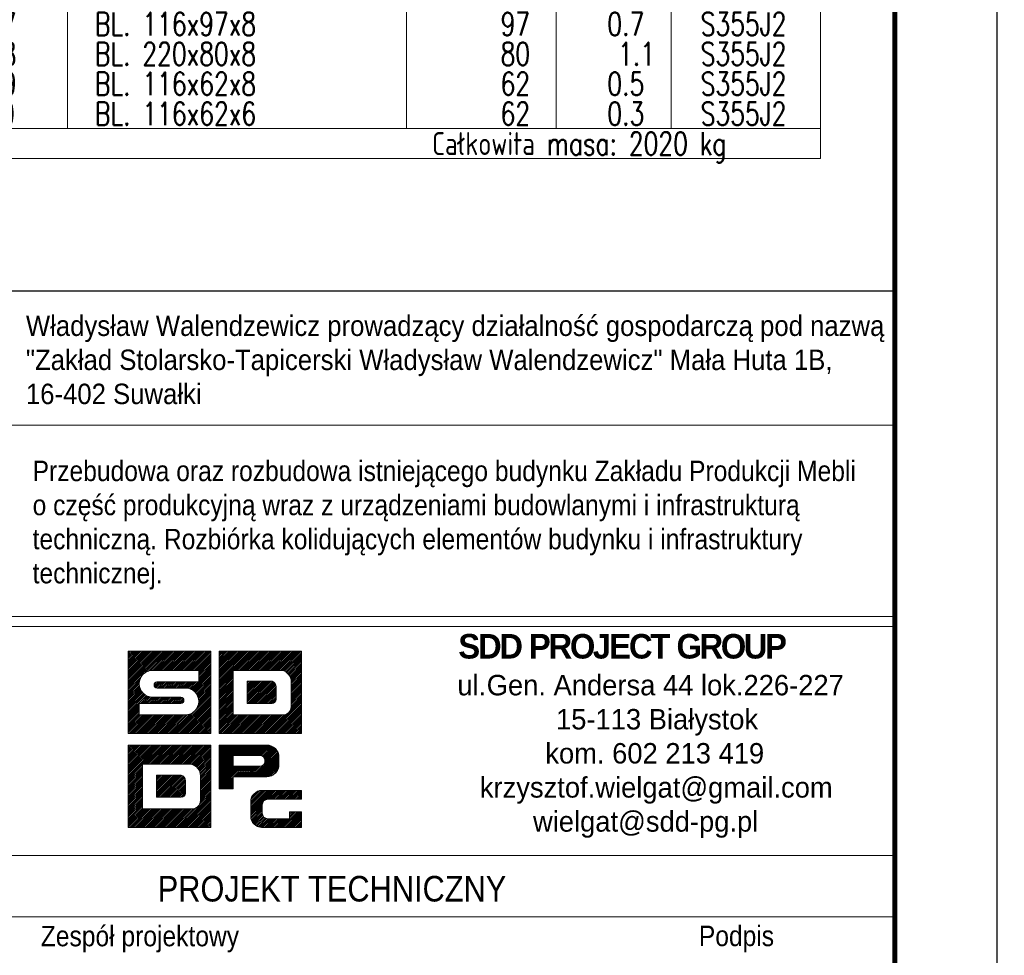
# Model space of a CAD drawing. Header units: millimetres. Extents: x -148 to 458, y 13010 to 13506.
# Tile 7 of 10: x 357 to 453, y 13071 to 13162. Entities that reach past the tile are written whole.
import ezdxf
from ezdxf.enums import TextEntityAlignment as Align

# ---------------------------------------------------------------- set-up
doc = ezdxf.new("R2010")
doc.units = ezdxf.units.MM
doc.header["$LTSCALE"] = 10
for name, color, linetype, lineweight in [('--- widok', 7, 'Continuous', 13), ('_RAMKA', 7, 'Continuous', 35), ('_Tabelka', 7, 'Continuous', 25), ('PS_DIM', 4, 'Continuous', 13)]:
    doc.layers.add(name, color=color, linetype=linetype, lineweight=lineweight)
doc.layers.add('_FORMATKA', color=8, linetype='Continuous', plot=False)
doc.styles.add('gil', font='txt', dxfattribs={"width": 0.9})
doc.styles.add('simplex', font='simplex.shx', dxfattribs={"width": 0.75})

# ---------------------------------------------------------------- blocks, each defined once
blk = doc.blocks.new('*U16')
at = {"layer": '_FORMATKA', "lineweight": -3}
blk.add_lwpolyline([(-594, 0), (0, 0), (0, 420), (-594, 420)], close=True, dxfattribs=at)
at = {"layer": '_RAMKA', "lineweight": -3, "const_width": 0.5}
blk.add_lwpolyline([(-564, 10), (-10, 10), (-10, 410), (-564, 410)], close=True, dxfattribs=at)
blk = doc.blocks.new('tabela_rys')
at = {"layer": '_Tabelka', "color": 251, "lineweight": 15}
for p, q in [((21.617, 110.449), (131.619, 110.449)), ((21.617, 91.732), (131.619, 91.732)), ((21.617, 91.732), (131.619, 91.732)), ((21.617, 91.732), (131.619, 91.732)), ((131.619, 90.732), (21.617, 90.732)), ((21.617, 68.324), (131.478, 68.324)), ((131.619, 62.324), (21.617, 62.324))]:
    blk.add_line(p, q, dxfattribs=at)
at = {"layer": '_Tabelka', "color": 251, "lineweight": 30}
blk.add_lwpolyline([(131.619, 123.55), (21.617, 123.55), (21.617, 7.769), (131.619, 7.769)], close=True, dxfattribs=at)
at = {"layer": 'PS_DIM', "color": 12, "true_color": 0xc90603}
for p, q in [((56.617, 88.268), (56.676, 88.328)), ((56.617, 88.1), (56.845, 88.328)), ((56.617, 87.932), (57.013, 88.328)), ((56.617, 87.763), (57.182, 88.328)), ((56.617, 87.595), (57.35, 88.328)), ((56.617, 87.427), (57.518, 88.328)), ((56.617, 87.258), (57.687, 88.328)), ((56.617, 87.09), (57.855, 88.328)), ((56.617, 86.921), (58.023, 88.328)), ((56.617, 86.753), (58.192, 88.328)), ((56.617, 86.585), (58.36, 88.328)), ((56.617, 86.416), (58.529, 88.328)), ((56.617, 86.248), (58.697, 88.328)), ((56.617, 86.079), (58.865, 88.328)), ((56.617, 85.911), (59.034, 88.328)), ((56.617, 85.743), (59.202, 88.328)), ((56.617, 85.574), (59.37, 88.328)), ((56.617, 85.406), (59.539, 88.328)), ((56.617, 85.238), (59.707, 88.328)), ((56.617, 85.069), (59.876, 88.328)), ((56.617, 84.901), (60.044, 88.328)), ((56.617, 84.732), (60.212, 88.328)), ((56.617, 88.328), (64.68, 88.328)), ((56.617, 80.265), (56.617, 88.328)), ((58.279, 86.226), (60.381, 88.328)), ((58.605, 86.383), (60.549, 88.328)), ((58.823, 86.433), (60.718, 88.328)), ((59.004, 86.446), (60.886, 88.328)), ((59.173, 86.446), (61.054, 88.328)), ((59.341, 86.446), (61.223, 88.328)), ((59.509, 86.446), (61.391, 88.328)), ((59.678, 86.446), (61.559, 88.328)), ((59.846, 86.446), (61.728, 88.328)), ((60.015, 86.446), (61.896, 88.328)), ((60.183, 86.446), (62.065, 88.328)), ((60.351, 86.446), (62.233, 88.328)), ((60.52, 86.446), (62.401, 88.328)), ((60.688, 86.446), (62.57, 88.328)), ((60.857, 86.446), (62.738, 88.328)), ((61.025, 86.446), (62.906, 88.328)), ((61.193, 86.446), (63.075, 88.328)), ((61.362, 86.446), (63.243, 88.328)), ((61.53, 86.446), (63.412, 88.328)), ((61.698, 86.446), (63.58, 88.328)), ((61.867, 86.446), (63.748, 88.328)), ((62.035, 86.446), (63.917, 88.328)), ((62.204, 86.446), (64.085, 88.328)), ((62.372, 86.446), (64.253, 88.328)), ((62.54, 86.446), (64.422, 88.328)), ((62.709, 86.446), (64.59, 88.328)), ((62.877, 86.446), (64.68, 88.249)), ((63.045, 86.446), (64.68, 88.08)), ((63.214, 86.446), (64.68, 87.912)), ((63.382, 86.446), (64.68, 87.744)), ((64.68, 88.328), (64.68, 80.265)), ((65.498, 88.328), (73.56, 88.328)), ((65.498, 80.265), (65.498, 88.328)), ((65.498, 88.195), (65.63, 88.328)), ((65.498, 88.027), (65.798, 88.328)), ((65.498, 87.858), (65.967, 88.328)), ((65.498, 87.69), (66.135, 88.328)), ((65.498, 87.522), (66.304, 88.328)), ((65.498, 87.353), (66.472, 88.328)), ((65.498, 87.185), (66.64, 88.328)), ((65.498, 87.016), (66.809, 88.328)), ((65.498, 86.848), (66.977, 88.328)), ((65.498, 86.68), (67.145, 88.328)), ((65.498, 86.511), (67.314, 88.328)), ((65.498, 86.343), (67.482, 88.328)), ((65.498, 86.174), (67.651, 88.328)), ((65.498, 86.006), (67.819, 88.328)), ((65.498, 85.838), (67.987, 88.328)), ((65.498, 85.669), (68.156, 88.328)), ((65.498, 85.501), (68.324, 88.328)), ((65.498, 85.333), (68.493, 88.328)), ((65.498, 85.164), (68.661, 88.328)), ((66.948, 86.446), (68.829, 88.328)), ((67.116, 86.446), (68.998, 88.328)), ((67.284, 86.446), (69.166, 88.328)), ((67.453, 86.446), (69.334, 88.328)), ((67.621, 86.446), (69.503, 88.328)), ((67.79, 86.446), (69.671, 88.328)), ((67.958, 86.446), (69.84, 88.328)), ((68.126, 86.446), (70.008, 88.328)), ((68.295, 86.446), (70.176, 88.328)), ((68.463, 86.446), (70.345, 88.328)), ((68.632, 86.446), (70.513, 88.328)), ((68.8, 86.446), (70.681, 88.328)), ((68.968, 86.446), (70.85, 88.328)), ((69.137, 86.446), (71.018, 88.328)), ((69.305, 86.446), (71.187, 88.328)), ((69.473, 86.446), (71.355, 88.328)), ((69.642, 86.446), (71.523, 88.328)), ((69.81, 86.446), (71.692, 88.328)), ((69.979, 86.446), (71.86, 88.328)), ((70.147, 86.446), (72.028, 88.328)), ((70.315, 86.446), (72.197, 88.328)), ((70.484, 86.446), (72.365, 88.328)), ((70.652, 86.446), (72.534, 88.328)), ((70.82, 86.446), (72.702, 88.328)), ((70.989, 86.446), (72.87, 88.328)), ((71.157, 86.446), (73.039, 88.328)), ((71.326, 86.446), (73.207, 88.328)), ((71.494, 86.446), (73.376, 88.328)), ((71.659, 86.443), (73.544, 88.328)), ((71.791, 86.407), (73.56, 88.175)), ((71.911, 86.358), (73.56, 88.007)), ((72.02, 86.299), (73.56, 87.839)), ((72.119, 86.229), (73.56, 87.67)), ((73.56, 88.328), (73.56, 80.265)), ((63.507, 86.402), (64.68, 87.575)), ((63.507, 86.234), (64.68, 87.407)), ((63.507, 86.065), (64.68, 87.238)), ((63.507, 85.897), (64.68, 87.07)), ((63.507, 85.728), (64.68, 86.902)), ((63.507, 85.56), (64.68, 86.733)), ((72.209, 86.151), (73.56, 87.502)), ((72.291, 86.064), (73.56, 87.333)), ((72.363, 85.968), (73.56, 87.165)), ((72.425, 85.862), (73.56, 86.997)), ((72.478, 85.746), (73.56, 86.828)), ((56.617, 84.564), (57.914, 85.861)), ((63.507, 86.446), (59.007, 86.446)), ((62.836, 84.553), (64.68, 86.397)), ((62.94, 84.488), (64.68, 86.228)), ((63.036, 84.416), (64.68, 86.06)), ((63.124, 84.335), (64.68, 85.891)), ((63.507, 85.392), (64.68, 86.565)), ((63.507, 85.321), (63.507, 86.446)), ((65.498, 84.996), (66.882, 86.38)), ((65.498, 84.827), (66.882, 86.211)), ((65.498, 84.659), (66.882, 86.043)), ((65.498, 84.491), (66.882, 85.875)), ((66.882, 86.446), (66.882, 82.096)), ((71.644, 86.446), (66.882, 86.446)), ((66.882, 86.446), (66.882, 82.096)), ((68.097, 86.446), (66.882, 86.446)), ((71.644, 86.446), (68.434, 86.446)), ((72.518, 85.618), (73.56, 86.66)), ((72.544, 85.476), (73.56, 86.492)), ((72.552, 85.315), (73.56, 86.323)), ((72.552, 85.147), (73.56, 86.155)), ((72.552, 84.978), (73.56, 85.986)), ((72.552, 84.81), (73.56, 85.818)), ((56.617, 84.396), (57.757, 85.536)), ((56.617, 84.227), (57.707, 85.317)), ((56.617, 84.059), (57.694, 85.136)), ((56.617, 83.891), (57.703, 84.977)), ((56.617, 83.722), (57.729, 84.834)), ((59.141, 85.068), (59.391, 85.317)), ((59.157, 84.915), (59.563, 85.321)), ((59.223, 84.812), (59.732, 85.321)), ((59.323, 84.744), (59.9, 85.321)), ((59.438, 85.321), (63.507, 85.321)), ((59.468, 84.721), (60.068, 85.321)), ((59.637, 84.721), (60.237, 85.321)), ((59.805, 84.721), (60.405, 85.321)), ((59.973, 84.721), (60.573, 85.321)), ((60.142, 84.721), (60.742, 85.321)), ((60.31, 84.721), (60.91, 85.321)), ((60.479, 84.721), (61.079, 85.321)), ((60.647, 84.721), (61.247, 85.321)), ((60.815, 84.721), (61.415, 85.321)), ((60.984, 84.721), (61.584, 85.321)), ((61.152, 84.721), (61.752, 85.321)), ((61.32, 84.721), (61.92, 85.321)), ((61.489, 84.721), (62.089, 85.321)), ((61.657, 84.721), (62.257, 85.321)), ((61.826, 84.721), (62.426, 85.321)), ((61.994, 84.721), (62.594, 85.321)), ((62.162, 84.721), (62.762, 85.321)), ((62.324, 84.715), (62.931, 85.321)), ((62.47, 84.692), (63.099, 85.321)), ((62.602, 84.656), (63.268, 85.321)), ((62.724, 84.609), (63.436, 85.321)), ((63.204, 84.247), (64.68, 85.723)), ((63.276, 84.151), (64.68, 85.555)), ((63.341, 84.047), (64.68, 85.386)), ((63.396, 83.935), (64.68, 85.218)), ((63.443, 83.813), (64.68, 85.049)), ((63.478, 83.68), (64.68, 84.881)), ((65.498, 84.322), (66.882, 85.706)), ((65.498, 84.154), (66.882, 85.538)), ((65.498, 83.986), (66.882, 85.37)), ((65.498, 83.817), (66.882, 85.201)), ((65.498, 83.649), (66.882, 85.033)), ((65.498, 83.48), (66.882, 84.864)), ((68.244, 85.393), (68.244, 83.218)), ((70.681, 85.393), (68.244, 85.393)), ((68.244, 85.393), (68.244, 83.218)), ((70.681, 85.393), (68.244, 85.393)), ((68.244, 85.385), (68.252, 85.393)), ((68.244, 85.216), (68.42, 85.393)), ((68.244, 85.048), (68.589, 85.393)), ((68.244, 84.88), (68.757, 85.393)), ((68.244, 84.711), (68.925, 85.393)), ((68.244, 84.543), (69.094, 85.393)), ((68.244, 84.374), (69.262, 85.393)), ((68.244, 84.206), (69.431, 85.393)), ((68.244, 84.038), (69.599, 85.393)), ((68.244, 83.869), (69.767, 85.393)), ((68.244, 83.701), (69.936, 85.393)), ((68.244, 83.533), (70.104, 85.393)), ((68.244, 83.364), (70.272, 85.393)), ((68.266, 83.218), (70.441, 85.393)), ((68.434, 83.218), (70.609, 85.393)), ((68.603, 83.218), (70.749, 85.364)), ((68.771, 83.218), (70.852, 85.299)), ((68.939, 83.218), (70.938, 85.216)), ((69.108, 83.218), (71.006, 85.116)), ((69.276, 83.218), (71.055, 84.997)), ((69.444, 83.218), (71.079, 84.852)), ((71.079, 83.616), (71.079, 84.83)), ((71.079, 83.616), (71.079, 84.83)), ((72.552, 84.642), (73.56, 85.65)), ((72.552, 84.473), (73.56, 85.481)), ((72.552, 82.892), (72.552, 85.321)), ((72.552, 82.892), (72.552, 85.321)), ((72.552, 84.305), (73.56, 85.313)), ((72.552, 84.136), (73.56, 85.144)), ((72.552, 83.968), (73.56, 84.976)), ((72.552, 83.8), (73.56, 84.808)), ((56.617, 83.554), (57.767, 84.703)), ((56.617, 83.385), (57.815, 84.583)), ((56.617, 83.217), (57.873, 84.472)), ((56.617, 83.049), (57.939, 84.37)), ((56.617, 82.88), (58.013, 84.276)), ((56.617, 82.712), (58.095, 84.189)), ((56.617, 82.544), (58.184, 84.111)), ((56.617, 82.375), (58.282, 84.039)), ((56.617, 82.207), (58.387, 83.976)), ((57.8, 83.221), (58.501, 83.922)), ((57.968, 83.221), (58.625, 83.878)), ((58.137, 83.221), (58.76, 83.844)), ((58.305, 83.221), (58.909, 83.825)), ((58.473, 83.221), (59.073, 83.821)), ((58.642, 83.221), (59.242, 83.821)), ((58.81, 83.221), (59.41, 83.821)), ((58.979, 83.221), (59.579, 83.821)), ((59.007, 83.821), (61.763, 83.821)), ((59.147, 83.221), (59.747, 83.821)), ((59.315, 83.221), (59.915, 83.821)), ((62.194, 84.721), (59.438, 84.721)), ((59.484, 83.221), (60.084, 83.821)), ((59.652, 83.221), (60.252, 83.821)), ((59.82, 83.221), (60.42, 83.821)), ((59.989, 83.221), (60.589, 83.821)), ((60.157, 83.221), (60.757, 83.821)), ((60.326, 83.221), (60.926, 83.821)), ((60.494, 83.221), (61.094, 83.821)), ((60.662, 83.221), (61.262, 83.821)), ((60.831, 83.221), (61.431, 83.821)), ((60.999, 83.221), (61.599, 83.821)), ((61.074, 80.265), (64.68, 83.871)), ((61.168, 83.221), (61.767, 83.821)), ((63.153, 82.513), (64.68, 84.039)), ((63.425, 82.953), (64.68, 84.208)), ((63.487, 83.183), (64.68, 84.376)), ((63.501, 83.534), (64.68, 84.713)), ((63.506, 83.371), (64.68, 84.544)), ((65.498, 83.312), (66.882, 84.696)), ((65.498, 83.144), (66.882, 84.528)), ((65.498, 82.975), (66.882, 84.359)), ((65.498, 82.807), (66.882, 84.191)), ((65.498, 82.639), (66.882, 84.023)), ((65.498, 82.47), (66.882, 83.854)), ((69.613, 83.218), (71.079, 84.684)), ((69.781, 83.218), (71.079, 84.516)), ((69.95, 83.218), (71.079, 84.347)), ((70.118, 83.218), (71.079, 84.179)), ((70.286, 83.218), (71.079, 84.011)), ((70.455, 83.218), (71.079, 83.842)), ((72.552, 83.631), (73.56, 84.639)), ((72.552, 83.463), (73.56, 84.471)), ((72.552, 83.295), (73.56, 84.303)), ((72.552, 83.126), (73.56, 84.134)), ((72.552, 82.958), (73.56, 83.966)), ((56.617, 82.038), (57.694, 83.115)), ((56.617, 81.87), (57.694, 82.947)), ((61.763, 83.221), (57.694, 83.221)), ((57.694, 83.221), (57.694, 82.096)), ((61.242, 80.265), (64.68, 83.702)), ((61.336, 83.221), (61.902, 83.787)), ((61.411, 80.265), (64.68, 83.534)), ((61.504, 83.221), (61.995, 83.711)), ((61.579, 80.265), (64.68, 83.366)), ((61.673, 83.221), (62.052, 83.6)), ((61.748, 80.265), (64.68, 83.197)), ((61.856, 83.236), (62.048, 83.428)), ((61.916, 80.265), (64.68, 83.029)), ((62.084, 80.265), (64.68, 82.861)), ((65.498, 82.302), (66.882, 83.686)), ((65.498, 82.133), (66.882, 83.517)), ((65.498, 81.965), (66.882, 83.349)), ((65.498, 81.797), (66.882, 83.181)), ((65.498, 81.628), (66.882, 83.012)), ((68.244, 83.218), (70.681, 83.218)), ((68.244, 83.218), (70.681, 83.218)), ((70.364, 80.265), (73.56, 83.461)), ((70.533, 80.265), (73.56, 83.292)), ((70.623, 83.218), (71.079, 83.674)), ((70.701, 80.265), (73.56, 83.124)), ((70.815, 83.241), (71.056, 83.482)), ((70.87, 80.265), (73.56, 82.956)), ((72.467, 82.536), (73.56, 83.629)), ((72.544, 82.781), (73.56, 83.797)), ((56.617, 81.702), (57.694, 82.778)), ((56.617, 81.533), (57.694, 82.61)), ((56.617, 81.365), (57.694, 82.442)), ((56.617, 81.196), (57.694, 82.273)), ((56.617, 81.028), (57.694, 82.105)), ((56.617, 80.86), (57.854, 82.096)), ((56.617, 80.691), (58.022, 82.096)), ((56.617, 80.523), (58.19, 82.096)), ((56.617, 80.355), (58.359, 82.096)), ((56.696, 80.265), (58.527, 82.096)), ((56.865, 80.265), (58.695, 82.096)), ((57.033, 80.265), (58.864, 82.096)), ((57.201, 80.265), (59.032, 82.096)), ((57.37, 80.265), (59.201, 82.096)), ((57.538, 80.265), (59.369, 82.096)), ((57.694, 82.096), (62.194, 82.096)), ((57.706, 80.265), (59.537, 82.096)), ((57.875, 80.265), (59.706, 82.096)), ((58.043, 80.265), (59.874, 82.096)), ((58.212, 80.265), (60.043, 82.096)), ((58.38, 80.265), (60.211, 82.096)), ((58.548, 80.265), (60.379, 82.096)), ((58.717, 80.265), (60.548, 82.096)), ((58.885, 80.265), (60.716, 82.096)), ((59.053, 80.265), (60.884, 82.096)), ((59.222, 80.265), (61.053, 82.096)), ((59.39, 80.265), (61.221, 82.096)), ((59.559, 80.265), (61.39, 82.096)), ((59.727, 80.265), (61.558, 82.096)), ((59.895, 80.265), (61.726, 82.096)), ((60.064, 80.265), (61.895, 82.096)), ((60.232, 80.265), (62.063, 82.096)), ((60.4, 80.265), (62.232, 82.097)), ((60.569, 80.265), (62.419, 82.116)), ((60.737, 80.265), (62.65, 82.178)), ((60.906, 80.265), (63.09, 82.449)), ((62.253, 80.265), (64.68, 82.692)), ((62.421, 80.265), (64.68, 82.524)), ((62.589, 80.265), (64.68, 82.355)), ((62.758, 80.265), (64.68, 82.187)), ((62.926, 80.265), (64.68, 82.019)), ((65.498, 81.46), (66.882, 82.844)), ((65.498, 81.291), (66.882, 82.675)), ((65.498, 81.123), (66.882, 82.507)), ((65.498, 80.955), (66.882, 82.339)), ((65.498, 80.786), (66.882, 82.17)), ((65.498, 80.618), (66.976, 82.096)), ((65.498, 80.45), (67.144, 82.096)), ((65.498, 80.281), (67.312, 82.096)), ((65.65, 80.265), (67.481, 82.096)), ((65.818, 80.265), (67.649, 82.096)), ((65.987, 80.265), (67.817, 82.096)), ((66.155, 80.265), (67.986, 82.096)), ((66.323, 80.265), (68.154, 82.096)), ((66.492, 80.265), (68.323, 82.096)), ((66.66, 80.265), (68.491, 82.096)), ((66.828, 80.265), (68.659, 82.096)), ((66.882, 82.096), (71.644, 82.096)), ((66.882, 82.096), (71.644, 82.096)), ((66.997, 80.265), (68.828, 82.096)), ((67.165, 80.265), (68.996, 82.096)), ((67.334, 80.265), (69.165, 82.096)), ((67.502, 80.265), (69.333, 82.096)), ((67.67, 80.265), (69.501, 82.096)), ((67.839, 80.265), (69.67, 82.096)), ((68.007, 80.265), (69.838, 82.096)), ((68.175, 80.265), (70.006, 82.096)), ((68.344, 80.265), (70.175, 82.096)), ((68.512, 80.265), (70.343, 82.096)), ((68.681, 80.265), (70.512, 82.096)), ((68.849, 80.265), (70.68, 82.096)), ((69.017, 80.265), (70.848, 82.096)), ((69.186, 80.265), (71.017, 82.096)), ((69.354, 80.265), (71.185, 82.096)), ((69.523, 80.265), (71.353, 82.096)), ((69.691, 80.265), (71.522, 82.096)), ((69.859, 80.265), (71.686, 82.092)), ((70.028, 80.265), (71.86, 82.098)), ((70.196, 80.265), (72.105, 82.174)), ((71.038, 80.265), (73.56, 82.787)), ((71.206, 80.265), (73.56, 82.619)), ((71.375, 80.265), (73.56, 82.45)), ((71.543, 80.265), (73.56, 82.282)), ((71.711, 80.265), (73.56, 82.114)), ((71.88, 80.265), (73.56, 81.945)), ((63.095, 80.265), (64.68, 81.85)), ((63.263, 80.265), (64.68, 81.682)), ((63.431, 80.265), (64.68, 81.514)), ((63.6, 80.265), (64.68, 81.345)), ((63.768, 80.265), (64.68, 81.177)), ((63.936, 80.265), (64.68, 81.008)), ((72.048, 80.265), (73.56, 81.777)), ((72.217, 80.265), (73.56, 81.608)), ((72.385, 80.265), (73.56, 81.44)), ((72.553, 80.265), (73.56, 81.272)), ((72.722, 80.265), (73.56, 81.103)), ((72.89, 80.265), (73.56, 80.935)), ((64.68, 80.265), (56.617, 80.265)), ((64.105, 80.265), (64.68, 80.84)), ((64.273, 80.265), (64.68, 80.672)), ((64.442, 80.265), (64.68, 80.503)), ((64.61, 80.265), (64.68, 80.335)), ((73.56, 80.265), (65.498, 80.265)), ((73.058, 80.265), (73.56, 80.767)), ((73.227, 80.265), (73.56, 80.598)), ((73.395, 80.265), (73.56, 80.43)), ((56.617, 79.14), (64.68, 79.14)), ((56.617, 71.078), (56.617, 79.14)), ((56.617, 79.14), (64.68, 79.14)), ((56.617, 71.078), (56.617, 79.14)), ((56.617, 79.008), (56.75, 79.14)), ((56.617, 78.839), (56.918, 79.14)), ((56.617, 78.671), (57.087, 79.14)), ((56.617, 78.502), (57.255, 79.14)), ((56.617, 78.334), (57.423, 79.14)), ((56.617, 78.166), (57.592, 79.14)), ((56.617, 77.997), (57.76, 79.14)), ((56.617, 77.829), (57.928, 79.14)), ((56.617, 77.661), (58.097, 79.14)), ((56.617, 77.492), (58.265, 79.14)), ((56.617, 77.324), (58.434, 79.14)), ((56.617, 77.155), (58.602, 79.14)), ((56.617, 76.987), (58.77, 79.14)), ((56.617, 76.819), (58.939, 79.14)), ((56.617, 76.65), (59.107, 79.14)), ((56.617, 76.482), (59.275, 79.14)), ((56.617, 76.313), (59.444, 79.14)), ((56.617, 76.145), (59.612, 79.14)), ((56.617, 75.977), (59.781, 79.14)), ((58.067, 77.259), (59.949, 79.14)), ((58.236, 77.259), (60.117, 79.14)), ((58.404, 77.259), (60.286, 79.14)), ((58.573, 77.259), (60.454, 79.14)), ((58.741, 77.259), (60.623, 79.14)), ((58.909, 77.259), (60.791, 79.14)), ((59.078, 77.259), (60.959, 79.14)), ((59.246, 77.259), (61.128, 79.14)), ((59.414, 77.259), (61.296, 79.14)), ((59.583, 77.259), (61.464, 79.14)), ((59.751, 77.259), (61.633, 79.14)), ((59.92, 77.259), (61.801, 79.14)), ((60.088, 77.259), (61.97, 79.14)), ((60.256, 77.259), (62.138, 79.14)), ((60.425, 77.259), (62.306, 79.14)), ((60.593, 77.259), (62.475, 79.14)), ((60.762, 77.259), (62.643, 79.14)), ((60.93, 77.259), (62.811, 79.14)), ((61.098, 77.259), (62.98, 79.14)), ((61.267, 77.259), (63.148, 79.14)), ((61.435, 77.259), (63.317, 79.14)), ((61.603, 77.259), (63.485, 79.14)), ((61.772, 77.259), (63.653, 79.14)), ((61.94, 77.259), (63.822, 79.14)), ((62.109, 77.259), (63.99, 79.14)), ((62.277, 77.259), (64.158, 79.14)), ((62.445, 77.259), (64.327, 79.14)), ((62.614, 77.259), (64.495, 79.14)), ((62.779, 77.255), (64.664, 79.14)), ((64.68, 79.14), (64.68, 71.078)), ((64.68, 79.14), (64.68, 71.078)), ((62.911, 77.219), (64.68, 78.988)), ((63.031, 77.171), (64.68, 78.819)), ((63.14, 77.111), (64.68, 78.651)), ((63.239, 77.042), (64.68, 78.483)), ((63.329, 76.964), (64.68, 78.314)), ((63.41, 76.876), (64.68, 78.146)), ((56.617, 75.808), (58.001, 77.192)), ((58.001, 77.259), (58.001, 72.909)), ((62.764, 77.259), (58.001, 77.259)), ((58.001, 77.259), (58.001, 72.909)), ((62.764, 77.259), (58.001, 77.259)), ((58.001, 77.259), (58.001, 72.909)), ((62.764, 77.259), (58.001, 77.259)), ((63.482, 76.78), (64.68, 77.978)), ((63.545, 76.674), (64.68, 77.809)), ((63.597, 76.558), (64.68, 77.641)), ((63.638, 76.43), (64.68, 77.472)), ((63.664, 76.288), (64.68, 77.304)), ((63.672, 76.128), (64.68, 77.136)), ((56.617, 75.64), (58.001, 77.024)), ((56.617, 75.472), (58.001, 76.856)), ((56.617, 75.303), (58.001, 76.687)), ((56.617, 75.135), (58.001, 76.519)), ((56.617, 74.966), (58.001, 76.35)), ((56.617, 74.798), (58.001, 76.182)), ((59.364, 76.205), (59.364, 74.03)), ((61.801, 76.205), (59.364, 76.205)), ((59.364, 76.197), (59.372, 76.205)), ((59.364, 76.029), (59.54, 76.205)), ((59.364, 75.861), (59.708, 76.205)), ((59.364, 75.692), (59.877, 76.205)), ((59.364, 75.524), (60.045, 76.205)), ((59.364, 75.355), (60.214, 76.205)), ((59.364, 75.187), (60.382, 76.205)), ((59.364, 75.019), (60.55, 76.205)), ((59.364, 74.85), (60.719, 76.205)), ((59.364, 74.682), (60.887, 76.205)), ((59.364, 74.513), (61.055, 76.205)), ((59.364, 74.345), (61.224, 76.205)), ((59.364, 74.177), (61.392, 76.205)), ((59.364, 76.205), (59.364, 74.03)), ((61.801, 76.205), (59.364, 76.205)), ((59.364, 76.205), (59.364, 74.03)), ((61.801, 76.205), (59.364, 76.205)), ((59.386, 74.03), (61.561, 76.205)), ((59.554, 74.03), (61.729, 76.205)), ((59.722, 74.03), (61.869, 76.177)), ((59.891, 74.03), (61.972, 76.111)), ((63.672, 75.959), (64.68, 76.967)), ((63.672, 75.791), (64.68, 76.799)), ((63.672, 75.622), (64.68, 76.63)), ((63.672, 75.454), (64.68, 76.462)), ((63.672, 75.286), (64.68, 76.294)), ((63.672, 73.704), (63.672, 76.134)), ((63.672, 73.704), (63.672, 76.134)), ((63.672, 73.704), (63.672, 76.134)), ((63.672, 75.117), (64.68, 76.125)), ((56.617, 74.63), (58.001, 76.014)), ((56.617, 74.461), (58.001, 75.845)), ((56.617, 74.293), (58.001, 75.677)), ((56.617, 74.125), (58.001, 75.509)), ((56.617, 73.956), (58.001, 75.34)), ((56.617, 73.788), (58.001, 75.172)), ((60.059, 74.03), (62.057, 76.029)), ((60.227, 74.03), (62.126, 75.929)), ((60.396, 74.03), (62.175, 75.81)), ((60.564, 74.03), (62.198, 75.665)), ((60.733, 74.03), (62.199, 75.497)), ((60.901, 74.03), (62.199, 75.328)), ((61.069, 74.03), (62.199, 75.16)), ((62.199, 74.428), (62.199, 75.643)), ((62.199, 74.428), (62.199, 75.643)), ((62.199, 74.428), (62.199, 75.643)), ((63.672, 74.949), (64.68, 75.957)), ((63.672, 74.781), (64.68, 75.789)), ((63.672, 74.612), (64.68, 75.62)), ((63.672, 74.444), (64.68, 75.452)), ((63.672, 74.275), (64.68, 75.283)), ((56.617, 73.619), (58.001, 75.003)), ((56.617, 73.451), (58.001, 74.835)), ((56.617, 73.283), (58.001, 74.667)), ((56.617, 73.114), (58.001, 74.498)), ((56.617, 72.946), (58.001, 74.33)), ((61.238, 74.03), (62.199, 74.991)), ((61.406, 74.03), (62.199, 74.823)), ((61.484, 71.078), (64.68, 74.273)), ((61.575, 74.03), (62.199, 74.655)), ((61.743, 74.03), (62.199, 74.486)), ((61.934, 74.053), (62.176, 74.295)), ((63.587, 73.349), (64.68, 74.442)), ((63.664, 73.594), (64.68, 74.61)), ((63.672, 74.107), (64.68, 75.115)), ((63.672, 73.939), (64.68, 74.947)), ((63.672, 73.77), (64.68, 74.778)), ((56.617, 72.777), (58.001, 74.161)), ((56.617, 72.609), (58.001, 73.993)), ((56.617, 72.441), (58.001, 73.825)), ((56.617, 72.272), (58.001, 73.656)), ((56.617, 72.104), (58.001, 73.488)), ((56.617, 71.936), (58.001, 73.32)), ((59.364, 74.03), (61.801, 74.03)), ((59.364, 74.03), (61.801, 74.03)), ((59.364, 74.03), (61.801, 74.03)), ((61.653, 71.078), (64.68, 74.105)), ((61.821, 71.078), (64.68, 73.936)), ((61.989, 71.078), (64.68, 73.768)), ((62.158, 71.078), (64.68, 73.6)), ((62.326, 71.078), (64.68, 73.431)), ((62.494, 71.078), (64.68, 73.263)), ((56.617, 71.767), (58.001, 73.151)), ((56.617, 71.599), (58.001, 72.983)), ((56.617, 71.43), (58.095, 72.909)), ((56.617, 71.262), (58.264, 72.909)), ((56.617, 71.094), (58.432, 72.909)), ((56.77, 71.078), (58.6, 72.909)), ((56.938, 71.078), (58.769, 72.909)), ((57.106, 71.078), (58.937, 72.909)), ((57.275, 71.078), (59.106, 72.909)), ((57.443, 71.078), (59.274, 72.909)), ((57.611, 71.078), (59.442, 72.909)), ((57.78, 71.078), (59.611, 72.909)), ((57.948, 71.078), (59.779, 72.909)), ((58.001, 72.909), (62.764, 72.909)), ((58.001, 72.909), (62.764, 72.909)), ((58.001, 72.909), (62.764, 72.909)), ((58.117, 71.078), (59.948, 72.909)), ((58.285, 71.078), (60.116, 72.909)), ((58.453, 71.078), (60.284, 72.909)), ((58.622, 71.078), (60.453, 72.909)), ((58.79, 71.078), (60.621, 72.909)), ((58.958, 71.078), (60.789, 72.909)), ((59.127, 71.078), (60.958, 72.909)), ((59.295, 71.078), (61.126, 72.909)), ((59.464, 71.078), (61.295, 72.909)), ((59.632, 71.078), (61.463, 72.909)), ((59.8, 71.078), (61.631, 72.909)), ((59.969, 71.078), (61.8, 72.909)), ((60.137, 71.078), (61.968, 72.909)), ((60.305, 71.078), (62.136, 72.909)), ((60.474, 71.078), (62.305, 72.909)), ((60.642, 71.078), (62.473, 72.909)), ((60.811, 71.078), (62.642, 72.909)), ((60.979, 71.078), (62.806, 72.904)), ((61.147, 71.078), (62.98, 72.91)), ((61.316, 71.078), (63.225, 72.987)), ((62.663, 71.078), (64.68, 73.095)), ((62.831, 71.078), (64.68, 72.926)), ((63, 71.078), (64.68, 72.758)), ((63.168, 71.078), (64.68, 72.589)), ((63.336, 71.078), (64.68, 72.421)), ((63.505, 71.078), (64.68, 72.253)), ((63.673, 71.078), (64.68, 72.084)), ((63.841, 71.078), (64.68, 71.916)), ((64.01, 71.078), (64.68, 71.747)), ((64.178, 71.078), (64.68, 71.579)), ((64.347, 71.078), (64.68, 71.411)), ((64.68, 71.078), (56.617, 71.078)), ((64.68, 71.078), (56.617, 71.078)), ((64.515, 71.078), (64.68, 71.242))]:
    blk.add_line(p, q, dxfattribs=at)
at = {"layer": 'PS_DIM', "color": 18, "true_color": 0x000000}
for p, q in [((65.498, 79.107), (65.531, 79.14)), ((65.498, 78.947), (65.691, 79.14)), ((65.498, 78.787), (65.851, 79.14)), ((65.498, 78.627), (66.011, 79.14)), ((65.498, 78.467), (66.171, 79.14)), ((65.498, 78.307), (66.331, 79.14)), ((65.498, 78.147), (66.491, 79.14)), ((65.498, 77.987), (66.651, 79.14)), ((65.498, 77.827), (66.811, 79.14)), ((65.498, 77.667), (66.971, 79.14)), ((65.498, 77.507), (67.131, 79.14)), ((65.498, 77.347), (67.291, 79.14)), ((65.498, 77.187), (67.451, 79.14)), ((65.498, 77.027), (67.61, 79.14)), ((65.498, 76.867), (67.77, 79.14)), ((65.498, 79.14), (65.498, 74.874)), ((70.169, 79.14), (65.498, 79.14)), ((66.915, 78.125), (67.93, 79.14)), ((67.075, 78.125), (68.09, 79.14)), ((67.235, 78.125), (68.25, 79.14)), ((67.395, 78.125), (68.41, 79.14)), ((67.555, 78.124), (68.57, 79.14)), ((67.715, 78.124), (68.73, 79.14)), ((67.874, 78.124), (68.89, 79.14)), ((68.034, 78.124), (69.05, 79.14)), ((68.194, 78.124), (69.21, 79.14)), ((68.354, 78.124), (69.37, 79.14)), ((68.514, 78.124), (69.53, 79.14)), ((68.674, 78.124), (69.69, 79.14)), ((68.834, 78.124), (69.85, 79.14)), ((68.994, 78.124), (70.01, 79.14)), ((69.154, 78.124), (70.17, 79.14)), ((69.313, 78.124), (70.32, 79.13)), ((69.473, 78.124), (70.455, 79.105)), ((69.62, 78.111), (70.577, 79.068)), ((69.736, 78.066), (70.69, 79.02)), ((65.498, 76.707), (66.863, 78.073)), ((66.863, 78.125), (66.863, 77.062)), ((69.51, 78.124), (66.863, 78.125)), ((68.837, 76.047), (71.245, 78.456)), ((68.997, 76.047), (71.291, 78.342)), ((69.157, 76.047), (71.327, 78.217)), ((69.317, 76.047), (71.35, 78.081)), ((69.83, 78), (70.793, 78.963)), ((69.904, 77.914), (70.888, 78.898)), ((69.91, 77.281), (71.189, 78.56)), ((69.957, 77.808), (70.975, 78.825)), ((69.984, 77.675), (71.054, 78.745)), ((69.985, 77.515), (71.126, 78.656)), ((65.498, 76.547), (66.863, 77.913)), ((65.498, 76.387), (66.863, 77.753)), ((65.498, 76.227), (66.863, 77.593)), ((65.498, 76.067), (66.863, 77.433)), ((65.498, 75.907), (66.863, 77.273)), ((65.498, 75.747), (66.863, 77.113)), ((68.677, 76.047), (69.766, 77.136)), ((69.477, 76.047), (71.357, 77.927)), ((69.637, 76.047), (71.357, 77.767)), ((69.797, 76.047), (71.357, 77.608)), ((69.957, 76.047), (71.357, 77.448)), ((69.985, 77.537), (69.985, 77.649)), ((70.117, 76.047), (71.357, 77.288)), ((70.282, 76.053), (71.351, 77.122)), ((71.357, 77.235), (71.357, 77.953)), ((65.498, 75.587), (66.972, 77.062)), ((65.498, 75.427), (67.132, 77.062)), ((65.498, 75.268), (67.292, 77.062)), ((65.498, 75.108), (67.452, 77.062)), ((65.498, 74.948), (67.611, 77.062)), ((65.584, 74.874), (67.771, 77.062)), ((66.863, 77.062), (69.51, 77.062)), ((66.917, 76.047), (67.931, 77.062)), ((67.077, 76.047), (68.091, 77.062)), ((67.237, 76.047), (68.251, 77.062)), ((67.397, 76.047), (68.411, 77.062)), ((67.557, 76.047), (68.571, 77.062)), ((67.717, 76.047), (68.731, 77.062)), ((67.877, 76.047), (68.891, 77.062)), ((68.037, 76.047), (69.051, 77.062)), ((68.197, 76.047), (69.211, 77.062)), ((68.357, 76.047), (69.371, 77.062)), ((68.517, 76.047), (69.532, 77.062)), ((70.477, 76.088), (71.316, 76.927)), ((70.746, 76.197), (71.207, 76.658)), ((65.744, 74.874), (66.861, 75.991)), ((65.904, 74.874), (66.861, 75.831)), ((66.064, 74.874), (66.861, 75.672)), ((66.224, 74.874), (66.861, 75.512)), ((66.384, 74.874), (66.861, 75.352)), ((66.544, 74.874), (66.861, 75.192)), ((66.861, 74.874), (66.861, 76.047)), ((66.861, 76.047), (70.169, 76.047)), ((65.498, 74.874), (66.861, 74.874)), ((66.704, 74.874), (66.861, 75.032)), ((68.595, 73.615), (69.684, 74.704)), ((68.595, 73.447), (69.852, 74.704)), ((68.595, 73.279), (70.021, 74.704)), ((68.595, 73.11), (70.189, 74.704)), ((68.595, 72.942), (70.357, 74.704)), ((68.595, 72.773), (70.526, 74.704)), ((68.595, 72.605), (70.694, 74.704)), ((68.595, 72.437), (70.862, 74.704)), ((68.613, 73.802), (69.497, 74.686)), ((68.687, 74.044), (69.255, 74.612)), ((73.56, 74.704), (69.695, 74.704)), ((70.145, 73.818), (71.031, 74.704)), ((70.33, 73.834), (71.199, 74.704)), ((70.498, 73.834), (71.368, 74.704)), ((70.666, 73.834), (71.536, 74.704)), ((70.835, 73.834), (71.704, 74.704)), ((71.003, 73.834), (71.873, 74.704)), ((71.172, 73.834), (72.041, 74.704)), ((71.34, 73.834), (72.209, 74.704)), ((71.508, 73.834), (72.378, 74.704)), ((71.677, 73.834), (72.546, 74.704)), ((71.845, 73.834), (72.715, 74.704)), ((72.013, 73.834), (72.883, 74.704)), ((72.182, 73.834), (73.051, 74.704)), ((72.35, 73.834), (73.22, 74.704)), ((72.519, 73.834), (73.388, 74.704)), ((72.687, 73.834), (73.557, 74.704)), ((72.855, 73.834), (73.56, 74.539)), ((73.024, 73.834), (73.56, 74.37)), ((73.192, 73.834), (73.56, 74.202)), ((73.56, 73.834), (73.56, 74.704)), ((68.595, 73.604), (68.595, 72.178)), ((68.595, 72.268), (69.744, 73.417)), ((68.598, 72.103), (69.728, 73.232)), ((69.728, 72.488), (69.728, 73.284)), ((70.278, 73.834), (73.56, 73.834)), ((73.36, 73.834), (73.56, 74.034)), ((73.529, 73.834), (73.56, 73.865)), ((68.618, 71.954), (69.728, 73.064)), ((68.654, 71.822), (69.728, 72.895)), ((68.703, 71.703), (69.728, 72.727)), ((68.763, 71.594), (69.728, 72.559)), ((68.833, 71.495), (69.735, 72.398)), ((68.912, 71.406), (69.774, 72.268)), ((71.614, 71.078), (73.155, 72.619)), ((71.783, 71.078), (73.324, 72.619)), ((71.951, 71.078), (73.492, 72.619)), ((72.119, 71.078), (73.56, 72.518)), ((72.288, 71.078), (73.56, 72.35)), ((72.398, 72.535), (72.482, 72.619)), ((72.398, 72.367), (72.65, 72.619)), ((72.398, 72.199), (72.818, 72.619)), ((72.398, 72.03), (72.987, 72.619)), ((73.56, 72.619), (72.398, 72.619)), ((72.398, 72.619), (72.398, 71.938)), ((73.56, 71.078), (73.56, 72.619)), ((69, 71.326), (69.835, 72.161)), ((69.097, 71.255), (69.916, 72.073)), ((69.204, 71.193), (70.015, 72.004)), ((69.322, 71.143), (70.136, 71.956)), ((69.452, 71.105), (70.285, 71.938)), ((69.598, 71.082), (70.454, 71.938)), ((69.762, 71.078), (70.622, 71.938)), ((69.93, 71.078), (70.791, 71.938)), ((70.099, 71.078), (70.959, 71.938)), ((70.267, 71.078), (71.127, 71.938)), ((72.398, 71.938), (70.278, 71.938)), ((70.436, 71.078), (71.296, 71.938)), ((70.604, 71.078), (71.464, 71.938)), ((70.772, 71.078), (71.633, 71.938)), ((70.941, 71.078), (71.801, 71.938)), ((71.109, 71.078), (71.969, 71.938)), ((71.277, 71.078), (72.138, 71.938)), ((71.446, 71.078), (72.306, 71.938)), ((72.456, 71.078), (73.56, 72.182)), ((72.624, 71.078), (73.56, 72.013)), ((72.793, 71.078), (73.56, 71.845)), ((72.961, 71.078), (73.56, 71.676)), ((73.13, 71.078), (73.56, 71.508)), ((73.298, 71.078), (73.56, 71.34)), ((69.695, 71.078), (73.56, 71.078)), ((73.466, 71.078), (73.56, 71.171))]:
    blk.add_line(p, q, dxfattribs=at)
at = {"layer": 'PS_DIM', "color": 12, "true_color": 0xc90603}
for centre, radius, start, end in [((59.007, 85.134), 1.312, 90, 270), ((71.429, 85.343), 1.124, 358.86875, 78.94572), ((71.429, 85.343), 1.124, 358.86875, 78.94572), ((59.438, 85.021), 0.3, 90, 270), ((70.482, 84.83), 0.597, 360, 70.52878), ((70.482, 84.83), 0.597, 360, 70.52878), ((61.763, 83.521), 0.3, 270, 90), ((62.194, 83.409), 1.312, 270, 90), ((70.681, 83.616), 0.398, 270, 360), ((70.681, 83.616), 0.398, 270, 0), ((71.746, 82.896), 0.806, 262.76517, 359.67808), ((71.746, 82.896), 0.806, 262.76517, 359.67808), ((62.548, 76.156), 1.124, 358.86875, 78.94572), ((62.548, 76.156), 1.124, 358.86875, 78.94572), ((62.548, 76.156), 1.124, 358.86875, 78.94572), ((61.602, 75.643), 0.597, 360, 70.52878), ((61.602, 75.643), 0.597, 360, 70.52878), ((61.602, 75.643), 0.597, 360, 70.52878), ((61.801, 74.428), 0.398, 270, 360), ((61.801, 74.428), 0.398, 270, 360), ((61.801, 74.428), 0.398, 270, 0), ((62.865, 73.709), 0.806, 262.76517, 359.67808), ((62.865, 73.709), 0.806, 262.76517, 359.67808), ((62.865, 73.709), 0.806, 262.76517, 359.67808)]:
    blk.add_arc(centre, radius, start, end, dxfattribs=at)
at = {"layer": 'PS_DIM', "color": 18, "true_color": 0x000000}
for centre, radius, start, end in [((70.169, 77.953), 1.188, 0, 90), ((69.51, 77.649), 0.475, 0, 89.97196), ((69.51, 77.537), 0.475, 270, 0), ((70.169, 77.235), 1.188, 270, 0), ((69.695, 73.604), 1.1, 90, 180), ((70.278, 73.284), 0.55, 90, 180), ((70.278, 72.488), 0.55, 180, 270), ((69.695, 72.178), 1.1, 180, 270)]:
    blk.add_arc(centre, radius, start, end, dxfattribs=at)
at = {"layer": '--- widok', "ltscale": 0.5, "insert": (47.254, 106.961, 0.431), "char_height": 2, "width": 80.3878, "attachment_point": 1, "style": 'gil'}
blk.add_mtext('{\\C0;Przebudowa oraz rozbudowa istniejącego budynku Zakładu Produkcji Mebli o część produkcyjną wraz z urządzeniami budowlanymi i infrastrukturą techniczną. Rozbiórka kolidujących elementów budynku i infrastruktury technicznej.}', dxfattribs=at)
at = {"layer": '_Tabelka', "color": 12, "style": 'gil', "width": 0.9}
blk.add_text('PROJEKT TECHNICZNY', height=2.5, dxfattribs=at).set_placement((76.547, 65.088), align=Align.MIDDLE)
at = {"layer": '_Tabelka', "color": 251, "style": 'gil', "width": 0.9}
for s, p in [('Zespół projektowy', (57.752, 60.224)), ('Podpis', (116.118, 60.224))]:
    blk.add_text(s, height=2, dxfattribs=at).set_placement(p, align=Align.MIDDLE)
at = {"layer": '_Tabelka', "color": 7, "style": 'gil'}
for s, width, gutter_width, heights, insert, char_height, attachment_point in [('{\\fArial|b0|i0|c0|p34;\\C256;W\\fArial|b0|i0|c238|p34;ł\\fArial|b0|i0|c0|p34;ad\\fArial|b0|i0|c238|p34;ysł\\fArial|b0|i0|c0|p34;aw Wa\\fArial|b0|i0|c238|p34;le\\fArial|b0|i0|c0|p34;nd\\fArial|b0|i0|c238|p34;ze\\fArial|b0|i0|c0|p34;w\\fArial|b0|i0|c238|p34;i\\fArial|b0|i0|c0|p34;c\\fArial|b0|i0|c238|p34;z\\fArial|b0|i0|c0|p34;\\~\\fArial|b0|i0|c238|p34;pr\\fArial|b0|i0|c0|p34;owad\\fArial|b0|i0|c238|p34;zą\\fArial|b0|i0|c0|p34;c\\fArial|b0|i0|c238|p34;y\\fArial|b0|i0|c0|p34; d\\fArial|b0|i0|c238|p34;zi\\fArial|b0|i0|c0|p34;a\\fArial|b0|i0|c238|p34;ł\\fArial|b0|i0|c0|p34;a\\fArial|b0|i0|c238|p34;l\\fArial|b0|i0|c0|p34;no\\fArial|b0|i0|c238|p34;ść\\fArial|b0|i0|c0|p34; \\fArial|b0|i0|c238|p34;g\\fArial|b0|i0|c0|p34;o\\fArial|b0|i0|c238|p34;sp\\fArial|b0|i0|c0|p34;oda\\fArial|b0|i0|c238|p34;r\\fArial|b0|i0|c0|p34;c\\fArial|b0|i0|c238|p34;zą\\fArial|b0|i0|c0|p34; \\fArial|b0|i0|c238|p34;p\\fArial|b0|i0|c0|p34;od na\\fArial|b0|i0|c238|p34;z\\fArial|b0|i0|c0|p34;w\\fArial|b0|i0|c238|p34;ą\\fArial|b0|i0|c0|p34; \\fArial|b0|i0|c238|p34;"Z\\fArial|b0|i0|c0|p34;a\\fArial|b0|i0|c238|p34;kł\\fArial|b0|i0|c0|p34;ad \\fArial|b0|i0|c238|p34;St\\fArial|b0|i0|c0|p34;o\\fArial|b0|i0|c238|p34;l\\fArial|b0|i0|c0|p34;a\\fArial|b0|i0|c238|p34;rsk\\fArial|b0|i0|c0|p34;o-\\fArial|b0|i0|c238|p34;T\\fArial|b0|i0|c0|p34;a\\fArial|b0|i0|c238|p34;pi\\fArial|b0|i0|c0|p34;c\\fArial|b0|i0|c238|p34;erski\\fArial|b0|i0|c0|p34; W\\fArial|b0|i0|c238|p34;ł\\fArial|b0|i0|c0|p34;ad\\fArial|b0|i0|c238|p34;ysł\\fArial|b0|i0|c0|p34;aw Wa\\fArial|b0|i0|c238|p34;le\\fArial|b0|i0|c0|p34;nd\\fArial|b0|i0|c238|p34;ze\\fArial|b0|i0|c0|p34;w\\fArial|b0|i0|c238|p34;i\\fArial|b0|i0|c0|p34;c\\fArial|b0|i0|c238|p34;z"\\fArial|b0|i0|c0|p34; \\fArial|b0|i0|c238|p34;M\\fArial|b0|i0|c0|p34;a\\fArial|b0|i0|c238|p34;ł\\fArial|b0|i0|c0|p34;a \\fArial|b0|i0|c238|p34;Hut\\fArial|b0|i0|c0|p34;a \\fArial|b0|i0|c238|p34;1\\fArial|b0|i0|c0|p34;B\\fArial|b0|i0|c238|p34;, \\P16-402 Suwałki}', 87.55218, 12.5, [51.49], (46.598, 116.814), 2, 4), ('{\\fGill Sans MT|b1|i0|c238|p34;\\H0.96x;\\W1;\\T0.9;\\C12;         SDD \\C7;PROJECT GROUP\\fGill Sans MT|b0|i0|c238|p34;\\P\\pi7.1307;\\H0.83333x;\\T1;ul.^IGen. Andersa 44 lok.226-227\\P\\pi16.782;15-113 Białystok\\P\\pi15.736;kom. 602 213 419\\P\\pi9.3298;krzysztof.wielgat@gmail.com\\P       wielgat@\\C12;sdd-pg\\C7;.pl}', 50.30673, 15, [27.847], (81.681, 90.005), 2.5, 1)]:
    blk.add_mtext_dynamic_manual_height_columns(s, width=width, gutter_width=gutter_width, heights=heights, dxfattribs=dict(at, insert=insert, char_height=char_height, attachment_point=attachment_point))
at = {"layer": '_Tabelka', "color": 7, "style": 'gil', "width": 0.9}
for p in [(47.788, 34.834), (47.788, 30.292), (47.788, 26.062)]:
    blk.add_attdef('NAZWA_RYS:', text='', height=2.5, dxfattribs=at).set_placement(p, align=Align.MIDDLE_LEFT)
blk.add_attdef('FORMAT', text='', height=2.5, dxfattribs=at).set_placement((33.116, 15.911), align=Align.MIDDLE)
at = {"layer": '_Tabelka', "color": 7, "style": 'gil', "width": 0.9, "flags": 8}
for tag, p in [('DATA', (61.115, 15.911)), ('SKALA', (87.85, 15.911)), ('NR_RYSUNKU', (117.184, 15.911))]:
    blk.add_attdef(tag, text='', height=2.5, dxfattribs=at).set_placement(p, align=Align.MIDDLE)
blk = doc.blocks.new('*X324')
at = {"color": 7}
for p, q in [((435.149, 13242.468), (340.649, 13242.468)), ((340.649, 13242.468), (340.649, 13148.868)), ((435.149, 13148.868), (435.149, 13242.468)), ((340.649, 13148.868), (435.149, 13148.868))]:
    blk.add_line(p, q, dxfattribs=at)
at = {"color": 3}
for p, q in [((346.836, 13242.468), (346.836, 13151.793)), ((361.461, 13242.468), (361.461, 13151.793)), ((394.649, 13242.468), (394.649, 13151.793)), ((409.274, 13242.468), (409.274, 13151.793)), ((420.524, 13242.468), (420.524, 13151.793)), ((340.649, 13239.543), (435.149, 13239.543)), ((340.649, 13151.793), (435.149, 13151.793))]:
    blk.add_line(p, q, dxfattribs=at)
at = {"color": 1, "style": 'simplex', "width": 0.75}
for s, p in [('SZT.', (341.332, 13239.88)), ('POZ.', (351.537, 13239.88)), ('NAZWA', (364.161, 13239.88)), ('DŁUGOŚĆ', (395.484, 13239.88)), ('WAGA', (411.154, 13239.88)), ('STAL', (424.943, 13239.88)), ('Całkowita masa: 2020 kg', (397.14, 13149.205))]:
    blk.add_text(s, height=2.25, dxfattribs=at).set_placement(p)
at = {"color": 4, "style": 'simplex', "width": 0.75}
for s, p in [('1', (343.542, 13236.955)), ('191', (352.501, 13236.955)), ('HE 140 A', (364.161, 13236.955)), ('12000', (399.342, 13236.955)), ('296.4', (410.993, 13236.955)), ('S355J2', (423.417, 13236.955)), ('2', (343.18, 13234.03)), ('192', (352.14, 13234.03)), ('HE 140 A', (364.161, 13234.03)), ('12000', (399.342, 13234.03)), ('296.4', (410.993, 13234.03)), ('S355J2', (423.417, 13234.03)), ('1', (343.542, 13231.105)), ('193', (352.14, 13231.105)), ('HE 140 A', (364.161, 13231.105)), ('12000', (399.342, 13231.105)), ('296.4', (410.993, 13231.105)), ('S355J2', (423.417, 13231.105)), ('194', (352.1, 13228.18)), ('HE 140 A', (364.161, 13228.18)), ('9925', (400.627, 13228.18)), ('245.1', (411.797, 13228.18)), ('S355J2', (423.417, 13228.18)), ('1', (343.542, 13228.18)), ('1', (343.542, 13225.255)), ('195', (352.14, 13225.255)), ('Lzg 80x60x4', (364.161, 13225.255)), ('6755', (400.627, 13225.255)), ('27.0', (412.681, 13225.255)), ('S235JR', (423.417, 13225.255)), ('1', (343.542, 13222.33)), ('196', (352.18, 13222.33)), ('HE 140 A', (364.161, 13222.33)), ('5802', (400.627, 13222.33)), ('143.3', (411.395, 13222.33)), ('S355J2', (423.417, 13222.33)), ('4', (343.14, 13219.405)), ('197', (352.14, 13219.405)), ('Lzg 80x60x4', (364.161, 13219.405)), ('4930', (400.627, 13219.405)), ('19.7', (413.002, 13219.405)), ('S235JR', (423.417, 13219.405)), ('1', (343.542, 13216.48)), ('198', (352.14, 13216.48)), ('Lzg 80x60x4', (364.161, 13216.48)), ('4790', (400.627, 13216.48)), ('19.2', (413.002, 13216.48)), ('S235JR', (423.417, 13216.48)), ('1', (343.542, 13213.555)), ('199', (352.18, 13213.555)), ('Lzg 80x60x4', (364.161, 13213.555)), ('4730', (400.627, 13213.555)), ('18.9', (413.083, 13213.555)), ('S235JR', (423.417, 13213.555)), ('1', (343.542, 13210.63)), ('200', (351.979, 13210.63)), ('Lzg 80x60x4', (364.161, 13210.63)), ('3890', (400.627, 13210.63)), ('15.6', (413.083, 13210.63)), ('S235JR', (423.417, 13210.63)), ('1', (343.542, 13207.705)), ('201', (352.341, 13207.705)), ('Lzg 80x60x4', (364.161, 13207.705)), ('3185', (400.949, 13207.705)), ('12.7', (413.002, 13207.705)), ('S235JR', (423.417, 13207.705)), ('1', (343.542, 13204.78)), ('202', (351.979, 13204.78)), ('Lzg 80x60x4', (364.161, 13204.78)), ('3070', (400.627, 13204.78)), ('12.3', (413.002, 13204.78)), ('S235JR', (423.417, 13204.78)), ('1', (343.542, 13201.855)), ('203', (351.979, 13201.855)), ('Lzg 80x60x4', (364.161, 13201.855)), ('2970', (400.627, 13201.855)), ('11.9', (413.404, 13201.855)), ('S235JR', (423.417, 13201.855)), ('1', (343.542, 13198.93)), ('204', (351.939, 13198.93)), ('Lzg 80x60x4', (364.161, 13198.93)), ('2825', (400.627, 13198.93)), ('11.3', (413.324, 13198.93)), ('S235JR', (423.417, 13198.93)), ('1', (343.542, 13196.005)), ('205', (351.979, 13196.005)), ('Lzg 80x60x4', (364.161, 13196.005)), ('2665', (400.627, 13196.005)), ('10.7', (413.002, 13196.005)), ('S235JR', (423.417, 13196.005)), ('1', (343.542, 13193.08)), ('206', (352.019, 13193.08)), ('Lzg 80x60x4', (364.161, 13193.08)), ('2180', (400.949, 13193.08)), ('8.7', (414.288, 13193.08)), ('S235JR', (423.417, 13193.08)), ('2', (343.18, 13190.155)), ('207', (351.979, 13190.155)), ('Lzg 80x60x4', (364.161, 13190.155)), ('1870', (400.949, 13190.155)), ('7.5', (414.288, 13190.155)), ('S235JR', (423.417, 13190.155)), ('1', (343.542, 13187.23)), ('208', (351.979, 13187.23)), ('Lzg 80x60x4', (364.161, 13187.23)), ('1755', (400.949, 13187.23)), ('7.0', (414.288, 13187.23)), ('S235JR', (423.417, 13187.23)), ('10', (342.537, 13184.305)), ('209', (352.019, 13184.305)), ('BL. 234x140x15', (364.161, 13184.305)), ('140', (402.556, 13184.305)), ('3.9', (414.368, 13184.305)), ('S355J2', (423.417, 13184.305)), ('2', (343.18, 13181.38)), ('210', (352.14, 13181.38)), ('BL. 178x140x15', (364.161, 13181.38)), ('140', (402.556, 13181.38)), ('2.9', (414.368, 13181.38)), ('S355J2', (423.417, 13181.38)), ('28', (342.376, 13178.455)), ('211', (352.501, 13178.455)), ('BL. 240x140x10', (364.161, 13178.455)), ('140', (402.556, 13178.455)), ('2.6', (414.368, 13178.455)), ('S355J2', (423.417, 13178.455)), ('8', (343.18, 13175.53)), ('212', (352.14, 13175.53)), ('Bl. 140x80x8', (364.161, 13175.53)), ('140', (402.556, 13175.53)), ('0.7', (414.288, 13175.53)), ('S355J2', (423.417, 13175.53)), ('8', (343.18, 13172.605)), ('213', (352.14, 13172.605)), ('Bl. 140x80x8', (364.161, 13172.605)), ('140', (402.556, 13172.605)), ('0.7', (414.288, 13172.605)), ('S355J2', (423.417, 13172.605)), ('26', (342.417, 13169.68)), ('214', (352.1, 13169.68)), ('Bl. 125x120x8', (364.161, 13169.68)), ('125', (402.556, 13169.68)), ('0.9', (414.368, 13169.68)), ('S355J2', (423.417, 13169.68)), ('2', (343.18, 13166.755)), ('215', (352.14, 13166.755)), ('Bl. 132x105x8', (364.161, 13166.755)), ('105', (402.556, 13166.755)), ('0.8', (414.288, 13166.755)), ('S355J2', (423.417, 13166.755)), ('2', (343.18, 13163.83)), ('216', (352.18, 13163.83)), ('Bl. 118x105x8', (364.161, 13163.83)), ('105', (402.556, 13163.83)), ('0.7', (414.288, 13163.83)), ('S355J2', (423.417, 13163.83)), ('3', (343.18, 13160.905)), ('217', (352.14, 13160.905)), ('BL. 116x97x8', (364.161, 13160.905)), ('97', (403.842, 13160.905)), ('0.7', (414.288, 13160.905)), ('S355J2', (423.417, 13160.905)), ('28', (342.376, 13157.98)), ('218', (352.14, 13157.98)), ('BL. 220x80x8', (364.161, 13157.98)), ('80', (403.842, 13157.98)), ('1.1', (415.333, 13157.98)), ('S355J2', (423.417, 13157.98)), ('3', (343.18, 13155.055)), ('219', (352.18, 13155.055)), ('BL. 116x62x8', (364.161, 13155.055)), ('62', (403.842, 13155.055)), ('0.5', (414.288, 13155.055)), ('S355J2', (423.417, 13155.055)), ('16', (342.577, 13152.13)), ('220', (351.979, 13152.13)), ('BL. 116x62x6', (364.161, 13152.13)), ('62', (403.842, 13152.13)), ('0.3', (414.288, 13152.13)), ('S355J2', (423.417, 13152.13))]:
    blk.add_text(s, height=2.25, dxfattribs=at).set_placement(p)

msp = doc.modelspace()

# ---------------------------------------------------------------- block references
at = {"layer": 'PS_DIM'}
msp.add_blockref('*U16', (452.421, 13010.117), dxfattribs=at)
at = {"layer": 'PS_DIM', "color": 2, "linetype": 'Continuous'}
msp.add_blockref('*X324', (0, 0), dxfattribs=at)
at = {"layer": 'PS_DIM', "color": 7}
msp.add_blockref('tabela_rys', (310.802, 13012.348), dxfattribs=at)

doc.saveas('drawing.dxf')
